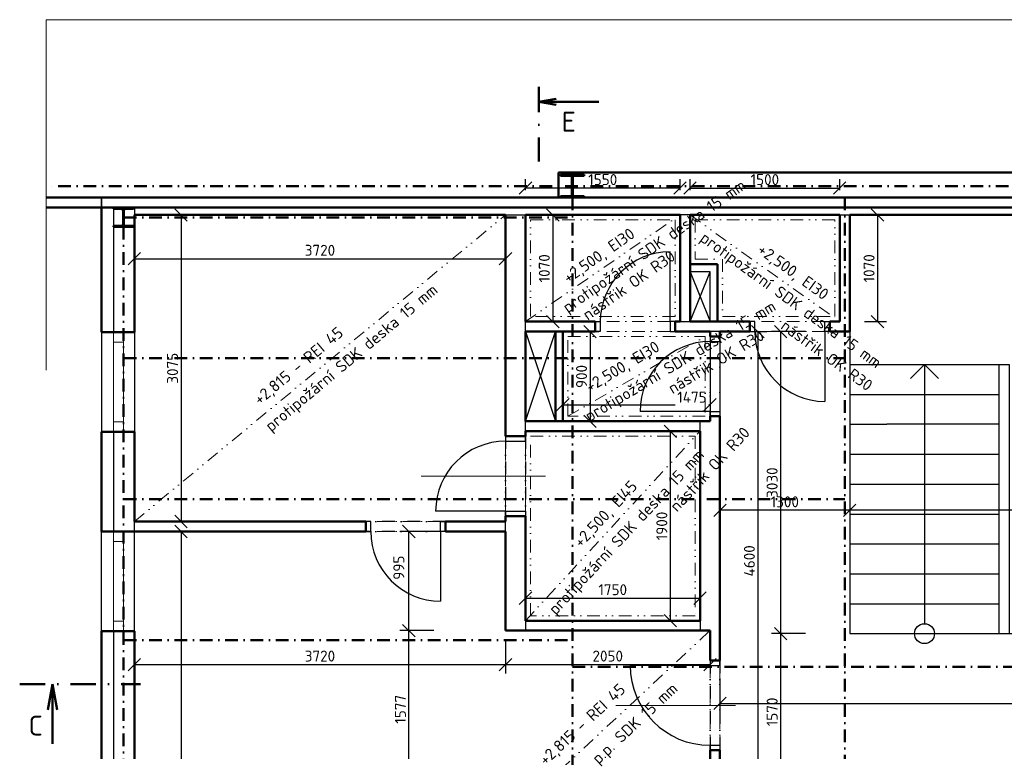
# Model space of a CAD drawing. Header units: millimetres. Extents: x -118752 to 407724, y -73278 to 155058.
# Tile 5 of 256: x -36860 to -26990, y -33489 to -26149. Entities that reach past the tile are written whole.
import ezdxf
from ezdxf.enums import TextEntityAlignment as Align

# ---------------------------------------------------------------- set-up
doc = ezdxf.new("R2010")
doc.units = ezdxf.units.MM
doc.header["$LTSCALE"] = 10
doc.linetypes.add('DASHDOT', pattern=[25.4, 12.7, -6.35, 0, -6.35])
doc.linetypes.add('DIVIDE', pattern=[31.75, 12.7, -6.35, 0, -6.35, 0, -6.35])
for name, color, linetype, lineweight in [('CKDVERE_', 7, 'Continuous', 25), ('CKDVERE_NADROVINOU', 1, 'DASHDOT', 18), ('CKDVERE_OSY', 1, 'Continuous', 18), ('CKDVERE_ZARUBNE_RAM', 5, 'Continuous', 25), ('CKKOTY', 3, 'Continuous', 25), ('CKOKNA', 1, 'Continuous', 18), ('CKPOPIS_POHLED', 3, 'Continuous', 25), ('CKRASTR', 7, 'DASHDOT', 15), ('CKREZY_OZNACENI', 4, 'DASHDOT', 50), ('CKSCHODY_PODROVINOU', 7, 'Continuous', 25), ('CKSCHODY_VYSTUP', 7, 'Continuous', 25), ('CKSTENY_NADROVINOU', 7, 'DASHDOT', 25), ('CKSTENY_PODROVINOU', 7, 'Continuous', 25), ('CKSTENY_REZ', 6, 'Continuous', 50), ('CKTEXTY_MALE', 3, 'Continuous', 18), ('CSPROFILY_REZY', 4, 'Continuous', 50), ('podhledy', 7, 'Continuous', 20), ('pohledy', 7, 'Continuous', 25)]:
    doc.layers.add(name, color=color, linetype=linetype, lineweight=lineweight)
doc.styles.get("Standard").update_dxf_attribs({"font": 'isocpeur.ttf'})
doc.linetypes.add('PRERUSENI', pattern='A,60,[100,CADKON.SHX,S=2.5,R=0,X=0,Y=0],-10', length=70)
doc.dimstyles.new('CADKON', dxfattribs={"dimscale": 50, "dimtxt": 2.2, "dimasz": 2.5, "dimexe": 1.8, "dimexo": 5, "dimgap": 0.6, "dimtad": 1, "dimrnd": 1, "dimtxsty": 'Standard', "dimblk1": 'OBLIQUE', "dimblk2": 'OBLIQUE', "dimsah": 1, "dimcen": 2.5, "dimadec": 1, "dimazin": 2, "dimtfac": 1, "dimtdec": 4, "dimtix": 1, "dimtmove": 2, "dimatfit": 3, "dimldrblk": 'OPEN30', "dimfxl": 5, "dimfxlon": 1, "dimtolj": 1, "dimarcsym": 0})

# ---------------------------------------------------------------- blocks, each defined once
blk = doc.blocks.new('CK_S_EXT_HEAHEA200')
for p, q in [((-100, 95), (100, 95)), ((-100, 95), (-100, 85)), ((-100, 85), (-21.25, 85)), ((-3.25, -67), (-3.25, 67)), ((3.25, -67), (3.25, 67)), ((100, 85), (21.25, 85)), ((100, 95), (100, 85)), ((-100, -95), (-100, -85)), ((-100, -85), (-21.25, -85)), ((-100, -95), (100, -95)), ((100, -85), (21.25, -85)), ((100, -95), (100, -85))]:
    blk.add_line(p, q)
for centre, start, end in [((-21.25, 67), 0, 90), ((21.25, 67), 90, 180), ((-21.25, -67), 270, 0), ((21.25, -67), 180, 270)]:
    blk.add_arc(centre, 18, start, end)
blk = doc.blocks.new('CK_S_EXT_HEAHEA240')
for p, q in [((-120, 115), (120, 115)), ((-120, 115), (-120, 103)), ((-120, 103), (-24.75, 103)), ((120, 103), (24.75, 103)), ((120, 115), (120, 103)), ((-3.75, -82), (-3.75, 82)), ((3.75, -82), (3.75, 82)), ((-120, -115), (-120, -103)), ((-120, -103), (-24.75, -103)), ((-120, -115), (120, -115)), ((120, -103), (24.75, -103)), ((120, -115), (120, -103))]:
    blk.add_line(p, q)
for centre, start, end in [((-24.75, 82), 0, 90), ((24.75, 82), 90, 180), ((-24.75, -82), 270, 0), ((24.75, -82), 180, 270)]:
    blk.add_arc(centre, 21, start, end)
blk = doc.blocks.new('_OBLIQUE')
at = {"color": 0, "linetype": 'ByBlock'}
blk.add_line((-0.5, -0.5), (0.5, 0.5), dxfattribs=at)
blk = doc.blocks.new('*D9720')
at = {"layer": 'CKKOTY', "color": 0, "lineweight": -2}
for p, q in [((-28390.5, -28107.9), (-28171.1, -28107.9)), ((-28261.1, -28107.9), (-28261.1, -29178)), ((-28390.5, -29178), (-28171.1, -29178))]:
    blk.add_line(p, q, dxfattribs=at)
at = {"layer": 'Defpoints', "color": 0}
for p in [(-28640.5, -28107.9), (-28640.5, -29178), (-28261.1, -29178)]:
    blk.add_point(p, dxfattribs=at)
at = {"layer": 'CKKOTY', "color": 0, "lineweight": -2, "xscale": 125, "yscale": 125, "zscale": 125}
for p, rotation in [((-28261.1, -28107.9), 90), ((-28261.1, -29178), 270)]:
    blk.add_blockref('_OBLIQUE', p, dxfattribs=dict(at, rotation=rotation))
at = {"layer": 'CKKOTY', "color": 0, "insert": (-28346.1, -28643), "char_height": 110, "attachment_point": 5, "rotation": 90}
blk.add_mtext('\\A1;1070', dxfattribs=at)
blk = doc.blocks.new('_Open30')
at = {"color": 0, "lineweight": -2}
for p, q in [((-1, 0.268), (0, 0)), ((0, 0), (-1, -0.268)), ((0, 0), (-1, 0))]:
    blk.add_line(p, q, dxfattribs=at)
blk = doc.blocks.new('*D9724')
at = {"layer": 'CKKOTY', "color": 0, "lineweight": -2}
for p, q in [((-30140.5, -27857.9), (-30140.5, -27747.9)), ((-28640.5, -27857.9), (-28640.5, -27747.9)), ((-30140.5, -27837.9), (-28640.5, -27837.9))]:
    blk.add_line(p, q, dxfattribs=at)
at = {"layer": 'Defpoints', "color": 0}
for p in [(-28640.5, -27837.9), (-30140.5, -28107.9), (-28640.5, -28107.9)]:
    blk.add_point(p, dxfattribs=at)
at = {"layer": 'CKKOTY', "color": 0, "lineweight": -2, "xscale": 125, "yscale": 125, "zscale": 125, "rotation": 180}
blk.add_blockref('_OBLIQUE', (-30140.5, -27837.9), dxfattribs=at)
at = {"layer": 'CKKOTY', "color": 0, "lineweight": -2, "xscale": 125, "yscale": 125, "zscale": 125}
blk.add_blockref('_OBLIQUE', (-28640.5, -27837.9), dxfattribs=at)
at = {"layer": 'CKKOTY', "color": 0, "insert": (-29390.5, -27752.9), "char_height": 110, "attachment_point": 5}
blk.add_mtext('\\A1;1500', dxfattribs=at)
blk = doc.blocks.new('*D9726')
at = {"layer": 'CKKOTY', "color": 0, "lineweight": -2}
for p, q in [((-31790.5, -27857.9), (-31790.5, -27747.9)), ((-30240.5, -27857.9), (-30240.5, -27747.9)), ((-30240.5, -27837.9), (-31790.5, -27837.9))]:
    blk.add_line(p, q, dxfattribs=at)
at = {"layer": 'Defpoints', "color": 0}
for p in [(-31790.5, -27837.9), (-31790.5, -28107.9), (-30240.5, -28107.9)]:
    blk.add_point(p, dxfattribs=at)
at = {"layer": 'CKKOTY', "color": 0, "lineweight": -2, "xscale": 125, "yscale": 125, "zscale": 125, "rotation": 180}
blk.add_blockref('_OBLIQUE', (-31790.5, -27837.9), dxfattribs=at)
at = {"layer": 'CKKOTY', "color": 0, "lineweight": -2, "xscale": 125, "yscale": 125, "zscale": 125}
blk.add_blockref('_OBLIQUE', (-30240.5, -27837.9), dxfattribs=at)
at = {"layer": 'CKKOTY', "color": 0, "insert": (-31015.5, -27752.9), "char_height": 110, "attachment_point": 5}
blk.add_mtext('\\A1;1550', dxfattribs=at)
blk = doc.blocks.new('*D9727')
at = {"layer": 'CKKOTY', "color": 0, "lineweight": -2}
for p, q in [((-31540.5, -28107.9), (-31426.5, -28107.9)), ((-31516.5, -28107.9), (-31516.5, -29178)), ((-31540.5, -29178), (-31426.5, -29178))]:
    blk.add_line(p, q, dxfattribs=at)
at = {"layer": 'Defpoints', "color": 0}
for p in [(-31790.5, -28107.9), (-31790.5, -29178), (-31516.5, -29178)]:
    blk.add_point(p, dxfattribs=at)
at = {"layer": 'CKKOTY', "color": 0, "lineweight": -2, "xscale": 125, "yscale": 125, "zscale": 125}
for p, rotation in [((-31516.5, -28107.9), 90), ((-31516.5, -29178), 270)]:
    blk.add_blockref('_OBLIQUE', p, dxfattribs=dict(at, rotation=rotation))
at = {"layer": 'CKKOTY', "color": 0, "insert": (-31601.5, -28643), "char_height": 110, "attachment_point": 5, "rotation": 90}
blk.add_mtext('\\A1;1070', dxfattribs=at)
blk = doc.blocks.new('*D9728')
at = {"layer": 'CKKOTY', "color": 0, "lineweight": -2}
for p, q in [((-31165.5, -29278), (-31053.4, -29278)), ((-31143.4, -29278), (-31143.4, -30178)), ((-31165.5, -30178), (-31053.4, -30178))]:
    blk.add_line(p, q, dxfattribs=at)
at = {"layer": 'Defpoints', "color": 0}
for p in [(-31415.5, -29278), (-31415.5, -30178), (-31143.4, -30178)]:
    blk.add_point(p, dxfattribs=at)
at = {"layer": 'CKKOTY', "color": 0, "lineweight": -2, "xscale": 125, "yscale": 125, "zscale": 125}
for p, rotation in [((-31143.4, -29278), 90), ((-31143.4, -30178), 270)]:
    blk.add_blockref('_OBLIQUE', p, dxfattribs=dict(at, rotation=rotation))
at = {"layer": 'CKKOTY', "color": 0, "insert": (-31228.4, -29728), "char_height": 110, "attachment_point": 5, "rotation": 90}
blk.add_mtext('\\A1;900', dxfattribs=at)
blk = doc.blocks.new('*D9729')
at = {"layer": 'CKKOTY', "color": 0, "lineweight": -2}
for p, q in [((-31790.5, -31928), (-31790.5, -31862.2)), ((-30040.5, -31928), (-30040.5, -31862.2)), ((-31790.5, -31952.2), (-30040.5, -31952.2))]:
    blk.add_line(p, q, dxfattribs=at)
at = {"layer": 'Defpoints', "color": 0}
for p in [(-30040.5, -31952.2), (-31790.5, -32178), (-30040.5, -32178)]:
    blk.add_point(p, dxfattribs=at)
at = {"layer": 'CKKOTY', "color": 0, "lineweight": -2, "xscale": 125, "yscale": 125, "zscale": 125, "rotation": 180}
blk.add_blockref('_OBLIQUE', (-31790.5, -31952.2), dxfattribs=at)
at = {"layer": 'CKKOTY', "color": 0, "lineweight": -2, "xscale": 125, "yscale": 125, "zscale": 125}
blk.add_blockref('_OBLIQUE', (-30040.5, -31952.2), dxfattribs=at)
at = {"layer": 'CKKOTY', "color": 0, "insert": (-30915.5, -31867.2), "char_height": 110, "attachment_point": 5}
blk.add_mtext('\\A1;1750', dxfattribs=at)
blk = doc.blocks.new('*D9730')
at = {"layer": 'CKKOTY', "color": 0, "lineweight": -2}
for p, q in [((-30290.5, -30278), (-30428.4, -30278)), ((-30338.4, -30278), (-30338.4, -32178)), ((-30290.5, -32178), (-30428.4, -32178))]:
    blk.add_line(p, q, dxfattribs=at)
at = {"layer": 'Defpoints', "color": 0}
for p in [(-30040.5, -30278), (-30338.4, -32178), (-30040.5, -32178)]:
    blk.add_point(p, dxfattribs=at)
at = {"layer": 'CKKOTY', "color": 0, "lineweight": -2, "xscale": 125, "yscale": 125, "zscale": 125}
for p, rotation in [((-30338.4, -30278), 90), ((-30338.4, -32178), 270)]:
    blk.add_blockref('_OBLIQUE', p, dxfattribs=dict(at, rotation=rotation))
at = {"layer": 'CKKOTY', "color": 0, "insert": (-30423.4, -31228), "char_height": 110, "attachment_point": 5, "rotation": 90}
blk.add_mtext('\\A1;1900', dxfattribs=at)
blk = doc.blocks.new('*D9731')
at = {"layer": 'CKKOTY', "color": 0, "lineweight": -2}
for p, q in [((-31415.5, -29928), (-31415.5, -29921.3)), ((-29940.5, -29928), (-29940.5, -29921.3)), ((-31415.5, -30011.3), (-30288.8, -30011.3)), ((-29940.5, -30011.3), (-29953.8, -30011.3))]:
    blk.add_line(p, q, dxfattribs=at)
at = {"layer": 'Defpoints', "color": 0}
for p in [(-29940.5, -30011.3), (-31415.5, -30178), (-29940.5, -30178)]:
    blk.add_point(p, dxfattribs=at)
at = {"layer": 'CKKOTY', "color": 0, "lineweight": -2, "xscale": 125, "yscale": 125, "zscale": 125, "rotation": 180}
blk.add_blockref('_OBLIQUE', (-31415.5, -30011.3), dxfattribs=at)
at = {"layer": 'CKKOTY', "color": 0, "lineweight": -2, "xscale": 125, "yscale": 125, "zscale": 125}
blk.add_blockref('_OBLIQUE', (-29940.5, -30011.3), dxfattribs=at)
at = {"layer": 'CKKOTY', "color": 0, "insert": (-30121.3, -29936), "char_height": 110, "attachment_point": 5}
blk.add_mtext('\\A1;1475', dxfattribs=at)
blk = doc.blocks.new('*D9859')
at = {"layer": 'CKKOTY', "color": 0, "lineweight": -2}
for p, q in [((-35710.5, -28357.9), (-35710.5, -28637.4)), ((-31990.5, -28357.9), (-31990.5, -28637.4)), ((-35710.5, -28547.4), (-31990.5, -28547.4))]:
    blk.add_line(p, q, dxfattribs=at)
at = {"layer": 'Defpoints', "color": 0}
for p in [(-35710.5, -28107.9), (-31990.5, -28107.9), (-31990.5, -28547.4)]:
    blk.add_point(p, dxfattribs=at)
at = {"layer": 'CKKOTY', "color": 0, "lineweight": -2, "xscale": 125, "yscale": 125, "zscale": 125, "rotation": 180}
blk.add_blockref('_OBLIQUE', (-35710.5, -28547.4), dxfattribs=at)
at = {"layer": 'CKKOTY', "color": 0, "lineweight": -2, "xscale": 125, "yscale": 125, "zscale": 125}
blk.add_blockref('_OBLIQUE', (-31990.5, -28547.4), dxfattribs=at)
at = {"layer": 'CKKOTY', "color": 0, "insert": (-33850.5, -28462.4), "char_height": 110, "attachment_point": 5}
blk.add_mtext('\\A1;3720', dxfattribs=at)
blk = doc.blocks.new('*D9860')
at = {"layer": 'CKKOTY', "color": 0, "lineweight": -2}
for p, q in [((-35460.5, -28107.9), (-35153.1, -28107.9)), ((-35243.1, -28107.9), (-35243.1, -31183)), ((-35460.5, -31183), (-35153.1, -31183))]:
    blk.add_line(p, q, dxfattribs=at)
at = {"layer": 'Defpoints', "color": 0}
for p in [(-35710.5, -28107.9), (-35710.5, -31183), (-35243.1, -31183)]:
    blk.add_point(p, dxfattribs=at)
at = {"layer": 'CKKOTY', "color": 0, "lineweight": -2, "xscale": 125, "yscale": 125, "zscale": 125}
for p, rotation in [((-35243.1, -28107.9), 90), ((-35243.1, -31183), 270)]:
    blk.add_blockref('_OBLIQUE', p, dxfattribs=dict(at, rotation=rotation))
at = {"layer": 'CKKOTY', "color": 0, "insert": (-35328.1, -29645.5), "char_height": 110, "attachment_point": 5, "rotation": 90}
blk.add_mtext('\\A1;3075', dxfattribs=at)
blk = doc.blocks.new('*D9862')
at = {"layer": 'CKKOTY', "color": 0, "lineweight": -2}
for p, q in [((-35460.5, -31283), (-35153.1, -31283)), ((-35243.1, -31283), (-35243.1, -37658.5)), ((-35460.5, -37658.5), (-35153.1, -37658.5))]:
    blk.add_line(p, q, dxfattribs=at)
at = {"layer": 'Defpoints', "color": 0}
for p in [(-35710.5, -31283), (-35710.5, -37658.5), (-35243.1, -37658.5)]:
    blk.add_point(p, dxfattribs=at)
at = {"layer": 'CKKOTY', "color": 0, "lineweight": -2, "xscale": 125, "yscale": 125, "zscale": 125}
for p, rotation in [((-35243.1, -31283), 90), ((-35243.1, -37658.5), 270)]:
    blk.add_blockref('_OBLIQUE', p, dxfattribs=dict(at, rotation=rotation))
at = {"layer": 'CKKOTY', "color": 0, "insert": (-35328.1, -34470.7), "char_height": 110, "attachment_point": 5, "rotation": 90}
blk.add_mtext('\\A1;6375', dxfattribs=at)
blk = doc.blocks.new('*D9863')
at = {"layer": 'CKKOTY', "color": 0, "lineweight": -2}
for p, q in [((-35710.5, -32368.4), (-35710.5, -32708.4)), ((-31990.5, -32368.4), (-31990.5, -32708.4)), ((-35710.5, -32618.4), (-31990.5, -32618.4))]:
    blk.add_line(p, q, dxfattribs=at)
at = {"layer": 'Defpoints', "color": 0}
for p in [(-35710.5, -31283), (-31990.5, -31283), (-31990.5, -32618.4)]:
    blk.add_point(p, dxfattribs=at)
at = {"layer": 'CKKOTY', "color": 0, "lineweight": -2, "xscale": 125, "yscale": 125, "zscale": 125, "rotation": 180}
blk.add_blockref('_OBLIQUE', (-35710.5, -32618.4), dxfattribs=at)
at = {"layer": 'CKKOTY', "color": 0, "lineweight": -2, "xscale": 125, "yscale": 125, "zscale": 125}
blk.add_blockref('_OBLIQUE', (-31990.5, -32618.4), dxfattribs=at)
at = {"layer": 'CKKOTY', "color": 0, "insert": (-33850.5, -32533.4), "char_height": 110, "attachment_point": 5}
blk.add_mtext('\\A1;3720', dxfattribs=at)
blk = doc.blocks.new('*D9864')
at = {"layer": 'CKKOTY', "color": 0, "lineweight": -2}
for p, q in [((-31990.5, -32368.4), (-31990.5, -32708.4)), ((-29940.5, -32528), (-29940.5, -32708.4)), ((-31990.5, -32618.4), (-29940.5, -32618.4))]:
    blk.add_line(p, q, dxfattribs=at)
at = {"layer": 'Defpoints', "color": 0}
for p in [(-31990.5, -31283), (-29940.5, -32278), (-29940.5, -32618.4)]:
    blk.add_point(p, dxfattribs=at)
at = {"layer": 'CKKOTY', "color": 0, "lineweight": -2, "xscale": 125, "yscale": 125, "zscale": 125, "rotation": 180}
blk.add_blockref('_OBLIQUE', (-31990.5, -32618.4), dxfattribs=at)
at = {"layer": 'CKKOTY', "color": 0, "lineweight": -2, "xscale": 125, "yscale": 125, "zscale": 125}
blk.add_blockref('_OBLIQUE', (-29940.5, -32618.4), dxfattribs=at)
at = {"layer": 'CKKOTY', "color": 0, "insert": (-30965.5, -32533.4), "char_height": 110, "attachment_point": 5}
blk.add_mtext('\\A1;2050', dxfattribs=at)
blk = doc.blocks.new('*D9874')
at = {"layer": 'CKKOTY', "color": 0, "lineweight": -2}
for p, q in [((-32709, -32278), (-33049, -32278)), ((-32959, -33855), (-32959, -32278)), ((-32960.5, -33855), (-33049, -33855))]:
    blk.add_line(p, q, dxfattribs=at)
at = {"layer": 'Defpoints', "color": 0}
for p in [(-32959, -32278), (-31990.5, -32278), (-32710.5, -33855)]:
    blk.add_point(p, dxfattribs=at)
at = {"layer": 'CKKOTY', "color": 0, "lineweight": -2, "xscale": 125, "yscale": 125, "zscale": 125}
for p, rotation in [((-32959, -32278), 90), ((-32959, -33855), 270)]:
    blk.add_blockref('_OBLIQUE', p, dxfattribs=dict(at, rotation=rotation))
at = {"layer": 'CKKOTY', "color": 0, "insert": (-33044, -33066.5), "char_height": 110, "attachment_point": 5, "rotation": 90}
blk.add_mtext('\\A1;1577', dxfattribs=at)
blk = doc.blocks.new('*D9875')
at = {"layer": 'CKKOTY', "color": 0, "lineweight": -2}
for p, q in [((-32709, -31283), (-33049, -31283)), ((-32959, -32278), (-32959, -31283)), ((-32709, -32278), (-33049, -32278))]:
    blk.add_line(p, q, dxfattribs=at)
at = {"layer": 'Defpoints', "color": 0}
for p in [(-32959, -31283), (-31990.5, -31283), (-31990.5, -32278)]:
    blk.add_point(p, dxfattribs=at)
at = {"layer": 'CKKOTY', "color": 0, "lineweight": -2, "xscale": 125, "yscale": 125, "zscale": 125}
for p, rotation in [((-32959, -31283), 90), ((-32959, -32278), 270)]:
    blk.add_blockref('_OBLIQUE', p, dxfattribs=dict(at, rotation=rotation))
at = {"layer": 'CKKOTY', "color": 0, "insert": (-33059.7, -31646.6), "char_height": 110, "attachment_point": 5, "rotation": 90}
blk.add_mtext('\\A1;995', dxfattribs=at)
blk = doc.blocks.new('*D9976')
at = {"layer": 'CKKOTY', "color": 0, "lineweight": -2}
for p, q in [((-29840.5, -32758.1), (-29840.5, -33098.1)), ((-23300.5, -32758.1), (-23300.5, -33098.1)), ((-29840.5, -33008.1), (-23300.5, -33008.1))]:
    blk.add_line(p, q, dxfattribs=at)
at = {"layer": 'Defpoints', "color": 0}
for p in [(-29840.5, -32353.7), (-23300.5, -32277.7), (-23300.5, -33008.1)]:
    blk.add_point(p, dxfattribs=at)
at = {"layer": 'CKKOTY', "color": 0, "lineweight": -2, "xscale": 125, "yscale": 125, "zscale": 125, "rotation": 180}
blk.add_blockref('_OBLIQUE', (-29840.5, -33008.1), dxfattribs=at)
at = {"layer": 'CKKOTY', "color": 0, "lineweight": -2, "xscale": 125, "yscale": 125, "zscale": 125}
blk.add_blockref('_OBLIQUE', (-23300.5, -33008.1), dxfattribs=at)
at = {"layer": 'CKKOTY', "color": 0, "insert": (-26570.5, -32923.1), "char_height": 110, "attachment_point": 5}
blk.add_mtext('\\A1;6540', dxfattribs=at)
blk = doc.blocks.new('*D9981')
at = {"layer": 'CKKOTY', "color": 0, "lineweight": -2}
for p, q in [((-25440.5, -30820.7), (-25440.5, -31160.7)), ((-28540.5, -31058), (-28540.5, -31160.7)), ((-25440.5, -31070.7), (-28540.5, -31070.7))]:
    blk.add_line(p, q, dxfattribs=at)
at = {"layer": 'Defpoints', "color": 0}
for p in [(-25440.5, -30433), (-28540.5, -30808), (-28540.5, -31070.7)]:
    blk.add_point(p, dxfattribs=at)
at = {"layer": 'CKKOTY', "color": 0, "lineweight": -2, "xscale": 125, "yscale": 125, "zscale": 125, "rotation": 180}
blk.add_blockref('_OBLIQUE', (-28540.5, -31070.7), dxfattribs=at)
at = {"layer": 'CKKOTY', "color": 0, "lineweight": -2, "xscale": 125, "yscale": 125, "zscale": 125}
blk.add_blockref('_OBLIQUE', (-25440.5, -31070.7), dxfattribs=at)
at = {"layer": 'CKKOTY', "color": 0, "insert": (-26657.8, -30985.7), "char_height": 110, "attachment_point": 5}
blk.add_mtext('\\A1;3100', dxfattribs=at)
blk = doc.blocks.new('*D9982')
at = {"layer": 'CKKOTY', "color": 0, "lineweight": -2}
for p, q in [((-28540.5, -31070.7), (-29840.5, -31070.7)), ((-29840.5, -31088.9), (-29840.5, -31160.7)), ((-28540.5, -31058), (-28540.5, -31160.7))]:
    blk.add_line(p, q, dxfattribs=at)
at = {"layer": 'Defpoints', "color": 0}
for p in [(-29840.5, -30838.9), (-28540.5, -30808), (-29840.5, -31070.7)]:
    blk.add_point(p, dxfattribs=at)
at = {"layer": 'CKKOTY', "color": 0, "lineweight": -2, "xscale": 125, "yscale": 125, "zscale": 125, "rotation": 180}
blk.add_blockref('_OBLIQUE', (-29840.5, -31070.7), dxfattribs=at)
at = {"layer": 'CKKOTY', "color": 0, "lineweight": -2, "xscale": 125, "yscale": 125, "zscale": 125}
blk.add_blockref('_OBLIQUE', (-28540.5, -31070.7), dxfattribs=at)
at = {"layer": 'CKKOTY', "color": 0, "insert": (-29190.5, -30985.7), "char_height": 110, "attachment_point": 5}
blk.add_mtext('\\A1;1300', dxfattribs=at)
blk = doc.blocks.new('*D9983')
at = {"layer": 'CKKOTY', "color": 0, "lineweight": -2}
for p, q in [((-29590.5, -29278), (-29371.1, -29278)), ((-29461.1, -29278), (-29461.1, -33878)), ((-29590.5, -33878), (-29371.1, -33878))]:
    blk.add_line(p, q, dxfattribs=at)
at = {"layer": 'Defpoints', "color": 0}
for p in [(-29840.5, -29278), (-29840.5, -33878), (-29461.1, -33878)]:
    blk.add_point(p, dxfattribs=at)
at = {"layer": 'CKKOTY', "color": 0, "lineweight": -2, "xscale": 125, "yscale": 125, "zscale": 125}
for p, rotation in [((-29461.1, -29278), 90), ((-29461.1, -33878), 270)]:
    blk.add_blockref('_OBLIQUE', p, dxfattribs=dict(at, rotation=rotation))
at = {"layer": 'CKKOTY', "color": 0, "insert": (-29546.1, -31578), "char_height": 110, "attachment_point": 5, "rotation": 90}
blk.add_mtext('\\A1;4600', dxfattribs=at)
blk = doc.blocks.new('*D9984')
at = {"layer": 'CKKOTY', "color": 0, "lineweight": -2}
for p, q in [((-28982.7, -29278), (-29322.7, -29278)), ((-29232.7, -29278), (-29232.7, -32308)), ((-28982.7, -32308), (-29322.7, -32308))]:
    blk.add_line(p, q, dxfattribs=at)
at = {"layer": 'Defpoints', "color": 0}
for p in [(-28540.5, -29278), (-29232.7, -32308), (-28540.5, -32308)]:
    blk.add_point(p, dxfattribs=at)
at = {"layer": 'CKKOTY', "color": 0, "lineweight": -2, "xscale": 125, "yscale": 125, "zscale": 125}
for p, rotation in [((-29232.7, -29278), 90), ((-29232.7, -32308), 270)]:
    blk.add_blockref('_OBLIQUE', p, dxfattribs=dict(at, rotation=rotation))
at = {"layer": 'CKKOTY', "color": 0, "insert": (-29317.7, -30793), "char_height": 110, "attachment_point": 5, "rotation": 90}
blk.add_mtext('\\A1;3030', dxfattribs=at)
blk = doc.blocks.new('*D9985')
at = {"layer": 'CKKOTY', "color": 0, "lineweight": -2}
for p, q in [((-28982.7, -32308), (-29322.7, -32308)), ((-29232.7, -32308), (-29232.7, -33878)), ((-28982.7, -33878), (-29322.7, -33878))]:
    blk.add_line(p, q, dxfattribs=at)
at = {"layer": 'Defpoints', "color": 0}
for p in [(-28540.5, -32308), (-29232.7, -33878), (-28540.5, -33878)]:
    blk.add_point(p, dxfattribs=at)
at = {"layer": 'CKKOTY', "color": 0, "lineweight": -2, "xscale": 125, "yscale": 125, "zscale": 125}
for p, rotation in [((-29232.7, -32308), 90), ((-29232.7, -33878), 270)]:
    blk.add_blockref('_OBLIQUE', p, dxfattribs=dict(at, rotation=rotation))
at = {"layer": 'CKKOTY', "color": 0, "insert": (-29317.7, -33093), "char_height": 110, "attachment_point": 5, "rotation": 90}
blk.add_mtext('\\A1;1570', dxfattribs=at)

msp = doc.modelspace()

# ---------------------------------------------------------------- linework, layer by layer
at = {"layer": 'CKDVERE_'}
for p, q in [((-30340.468, -29177.976), (-30340.468, -28477.976)), ((-28790.468, -29277.976), (-28790.468, -29977.976)), ((-29940.468, -30077.976), (-30640.468, -30077.976)), ((-31990.468, -31077.976), (-32690.468, -31077.976)), ((-32640.468, -31282.981), (-32640.468, -31982.981)), ((-29940.468, -32627.979), (-30740.468, -32627.979))]:
    msp.add_line(p, q, dxfattribs=at)
for centre, radius, start, end in [((-30340.468, -29177.976), 700, 90, 180), ((-28790.468, -29277.976), 700, 180, 270), ((-29940.468, -30077.976), 700, 90, 180), ((-31990.468, -31077.976), 700, 90, 180), ((-32640.468, -31282.981), 700, 180, 270), ((-29940.468, -32627.979), 800, 180, 270)]:
    msp.add_arc(centre, radius, start, end, dxfattribs=at)
at = {"layer": 'CKDVERE_NADROVINOU'}
for p, q in [((-30340.468, -29177.976), (-31040.468, -29177.976)), ((-28790.468, -29177.976), (-29490.468, -29177.976)), ((-30340.468, -29277.976), (-31040.468, -29277.976)), ((-28790.468, -29277.976), (-29490.468, -29277.976)), ((-29940.468, -30077.976), (-29940.468, -29377.976)), ((-29840.468, -30077.976), (-29840.468, -29377.976)), ((-31990.468, -31077.976), (-31990.468, -30377.976)), ((-31790.468, -31077.976), (-31790.468, -30377.976)), ((-32640.468, -31182.981), (-33340.468, -31182.981)), ((-32640.468, -31282.981), (-33340.468, -31282.981)), ((-29940.468, -32627.979), (-29940.468, -33427.979)), ((-29840.468, -32627.979), (-29840.468, -33427.979))]:
    msp.add_line(p, q, dxfattribs=at)
at = {"layer": 'CKDVERE_OSY'}
for p, q in [((-32835.468, -30727.976), (-31590.468, -30727.976)), ((-30885.468, -33027.979), (-29685.468, -33027.979))]:
    msp.add_line(p, q, dxfattribs=at)
at = {"layer": 'CKDVERE_ZARUBNE_RAM'}
for p, q in [((-31090.468, -29177.976), (-31040.468, -29177.976)), ((-31090.468, -29277.976), (-31090.468, -29177.976)), ((-31040.468, -29177.976), (-31040.468, -29277.976)), ((-30290.468, -29177.976), (-30340.468, -29177.976)), ((-30340.468, -29177.976), (-30340.468, -29277.976)), ((-30290.468, -29277.976), (-30290.468, -29177.976)), ((-29540.468, -29177.976), (-29540.468, -29277.976)), ((-29490.468, -29177.976), (-29540.468, -29177.976)), ((-29490.468, -29277.976), (-29490.468, -29177.976)), ((-28790.468, -29277.976), (-28790.468, -29177.976)), ((-28790.468, -29177.976), (-28740.468, -29177.976)), ((-28740.468, -29177.976), (-28740.468, -29277.976)), ((-31040.468, -29277.976), (-31090.468, -29277.976)), ((-30340.468, -29277.976), (-30290.468, -29277.976)), ((-29540.468, -29277.976), (-29490.468, -29277.976)), ((-28740.468, -29277.976), (-28790.468, -29277.976)), ((-29940.468, -29327.976), (-29940.468, -29377.976)), ((-29840.468, -29327.976), (-29940.468, -29327.976)), ((-29940.468, -29377.976), (-29840.468, -29377.976)), ((-29840.468, -29377.976), (-29840.468, -29327.976)), ((-29940.468, -30127.976), (-29940.468, -30077.976)), ((-29940.468, -30077.976), (-29840.468, -30077.976)), ((-29840.468, -30077.976), (-29840.468, -30127.976)), ((-29840.468, -30127.976), (-29940.468, -30127.976)), ((-31990.468, -30327.976), (-31990.468, -30377.976)), ((-31790.468, -30327.976), (-31990.468, -30327.976)), ((-31990.468, -30377.976), (-31790.468, -30377.976)), ((-31790.468, -30377.976), (-31790.468, -30327.976)), ((-31990.468, -31127.976), (-31990.468, -31077.976)), ((-31990.468, -31077.976), (-31790.468, -31077.976)), ((-31790.468, -31077.976), (-31790.468, -31127.976)), ((-33340.468, -31182.981), (-33390.468, -31182.981)), ((-33390.468, -31182.981), (-33390.468, -31282.981)), ((-33340.468, -31282.981), (-33340.468, -31182.981)), ((-32640.468, -31282.981), (-32640.468, -31182.981)), ((-32640.468, -31182.981), (-32590.468, -31182.981)), ((-32590.468, -31182.981), (-32590.468, -31282.981)), ((-31790.468, -31127.976), (-31990.468, -31127.976)), ((-33390.468, -31282.981), (-33340.468, -31282.981)), ((-32590.468, -31282.981), (-32640.468, -31282.981)), ((-29940.468, -32577.979), (-29940.468, -32627.979)), ((-29840.468, -32577.979), (-29940.468, -32577.979)), ((-29940.468, -32627.979), (-29840.468, -32627.979)), ((-29840.468, -32627.979), (-29840.468, -32577.979)), ((-29940.468, -33477.979), (-29940.468, -33427.979)), ((-29940.468, -33427.979), (-29840.468, -33427.979)), ((-29840.468, -33427.979), (-29840.468, -33477.979)), ((-29840.468, -33477.979), (-29940.468, -33477.979))]:
    msp.add_line(p, q, dxfattribs=at)
at = {"layer": 'CKOKNA'}
for p, q in [((-35920.468, -29382.981), (-35920.468, -29282.981)), ((-35920.468, -29282.981), (-35820.468, -29282.981)), ((-35820.468, -29382.981), (-35820.468, -29282.981)), ((-35920.468, -29382.981), (-35920.468, -30182.981)), ((-35920.468, -29382.981), (-35820.468, -29382.981)), ((-35820.468, -29382.981), (-35820.468, -30182.981)), ((-35920.468, -30182.981), (-35820.468, -30182.981)), ((-35920.468, -30182.981), (-35920.468, -30282.981)), ((-35820.468, -30182.981), (-35820.468, -30282.981)), ((-35920.468, -30282.981), (-35820.468, -30282.981)), ((-35920.468, -31382.981), (-35920.468, -31282.981)), ((-35920.468, -31282.981), (-35820.468, -31282.981)), ((-35820.468, -31382.981), (-35820.468, -31282.981)), ((-35920.468, -32182.981), (-35920.468, -31382.981)), ((-35920.468, -31382.981), (-35820.468, -31382.981)), ((-35820.468, -32182.981), (-35820.468, -31382.981)), ((-35920.468, -32182.981), (-35820.468, -32182.981)), ((-35920.468, -32182.981), (-35920.468, -32282.981)), ((-35820.468, -32182.981), (-35820.468, -32282.981)), ((-35920.468, -32282.981), (-35820.468, -32282.981))]:
    msp.add_line(p, q, dxfattribs=at)
at = {"layer": 'CKRASTR', "linetype": 'PRERUSENI'}
for p, q in [((-26693.487, -26148.827), (-36596.083, -26148.827)), ((-36596.083, -26148.827), (-36596.083, -29663.924))]:
    msp.add_line(p, q, dxfattribs=at)
at = {"layer": 'CKREZY_OZNACENI', "ltscale": 2}
for p, q in [((-31656.151, -26822.41), (-31656.151, -27572.41)), ((-36860.122, -32814.824), (-35650.764, -32814.824))]:
    msp.add_line(p, q, dxfattribs=at)
at = {"layer": 'CKREZY_OZNACENI', "linetype": 'Continuous'}
for p, q in [((-31656.151, -26972.41), (-31483.809, -26942.021)), ((-31656.151, -26972.41), (-31056.151, -26972.41)), ((-31656.151, -26972.41), (-31483.809, -27002.798)), ((-36531.295, -32814.824), (-36576.877, -33073.336)), ((-36531.295, -32814.824), (-36531.295, -33414.824)), ((-36531.295, -32814.824), (-36485.712, -33073.336))]:
    msp.add_line(p, q, dxfattribs=at)
at = {"layer": 'CKSCHODY_PODROVINOU'}
for p, q in [((-28540.468, -29607.981), (-27040.468, -29607.981)), ((-28540.468, -29907.981), (-27040.468, -29907.981)), ((-28540.468, -30207.981), (-28168.37, -30207.981)), ((-27040.468, -30207.981), (-28168.37, -30207.981)), ((-28540.468, -30507.981), (-27040.468, -30507.981)), ((-28540.468, -30807.981), (-27040.468, -30807.981)), ((-28540.468, -31107.981), (-27040.468, -31107.981)), ((-28540.468, -31407.981), (-27040.468, -31407.981)), ((-28540.468, -31707.981), (-27040.468, -31707.981)), ((-28540.468, -32007.981), (-27040.468, -32007.981)), ((-28540.468, -32307.981), (-27040.468, -32307.981))]:
    msp.add_line(p, q, dxfattribs=at)
for points in [[(-27040.468, -30859.176), (-27040.468, -29607.981), (-26940.468, -29607.981), (-26940.468, -32307.981), (-26940.468, -32308.006)], [(-27040.468, -32308.031), (-27040.468, -32308.006), (-27040.468, -32307.981), (-27040.468, -30859.176)]]:
    msp.add_lwpolyline(points, dxfattribs=at)
at = {"layer": 'CKSCHODY_VYSTUP'}
for q in [(-27931.748, -29749.261), (-27790.468, -32208.081), (-27649.188, -29749.261)]:
    msp.add_line((-27790.468, -29607.981), q, dxfattribs=at)
for radius in [99.9, 0.000000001]:
    msp.add_circle((-27790.468, -32307.981), radius, dxfattribs=at)
at = {"layer": 'CKSTENY_NADROVINOU'}
for p, q in [((-31990.468, -30327.976), (-31990.468, -31127.976)), ((-31790.468, -30327.976), (-31790.468, -31127.976)), ((-32590.468, -31182.981), (-33390.468, -31182.981)), ((-32590.468, -31282.981), (-33390.468, -31282.981)), ((-29940.468, -32577.979), (-29940.468, -33477.979)), ((-29840.468, -32577.979), (-29840.468, -33477.979))]:
    msp.add_line(p, q, dxfattribs=at)
at = {"layer": 'CKSTENY_PODROVINOU'}
for p, q in [((-36040.468, -27932.981), (-21800.468, -27932.981)), ((-36040.468, -28032.981), (-36040.468, -27932.981)), ((-36040.468, -27932.981), (-36040.468, -28032.981)), ((-36040.468, -28032.981), (-21800.468, -28032.981)), ((-35920.468, -28032.981), (-36040.468, -28032.981)), ((-35920.468, -28032.981), (-35920.468, -29282.981)), ((-25200.468, -28032.981), (-35710.468, -28032.948)), ((-35710.468, -28032.948), (-35710.468, -28107.948)), ((-31990.468, -28107.948), (-31790.468, -28107.948)), ((-30140.468, -28107.948), (-30240.468, -28107.948)), ((-28640.468, -28107.948), (-28540.468, -28107.948)), ((-36040.468, -29282.981), (-36040.468, -30282.981)), ((-35920.468, -29282.981), (-36040.468, -29282.981)), ((-35710.468, -29282.981), (-35710.468, -30282.981)), ((-29840.468, -29277.976), (-29940.468, -29277.976)), ((-29940.468, -29327.976), (-29940.468, -30127.976)), ((-29840.468, -29327.976), (-29840.468, -30127.976)), ((-31790.468, -30277.976), (-31790.468, -30177.976)), ((-30040.468, -30277.976), (-30040.468, -30177.976)), ((-35920.468, -30282.981), (-36040.468, -30282.981)), ((-35920.468, -30282.981), (-35920.468, -31282.981)), ((-35710.468, -31282.981), (-35710.468, -31182.981)), ((-31990.468, -31282.981), (-31990.468, -31182.981)), ((-36040.468, -32282.981), (-36040.468, -31282.981)), ((-35920.468, -31282.981), (-36040.468, -31282.981)), ((-35710.468, -32282.981), (-35710.468, -31282.981)), ((-30040.468, -32177.976), (-30040.468, -32277.976)), ((-35920.468, -32282.981), (-36040.468, -32282.981)), ((-35920.468, -32282.981), (-35920.468, -34268.481))]:
    msp.add_line(p, q, dxfattribs=at)
at = {"layer": 'CKSTENY_PODROVINOU', "color": 0, "linetype": 'Continuous'}
for p, q in [((-31790.468, -29277.976), (-31790.468, -29177.976)), ((-30240.468, -29177.976), (-30140.468, -29177.976)), ((-31790.468, -32177.976), (-31790.468, -32277.976))]:
    msp.add_line(p, q, dxfattribs=at)
at = {"layer": 'CKSTENY_PODROVINOU'}
msp.add_lwpolyline([(-28540.468, -32308.006), (-25440.468, -32308.006), (-25440.468, -28107.981), (-28540.468, -28107.981), (-28540.468, -32308.006)], dxfattribs=at)
at = {"layer": 'CKSTENY_REZ'}
for p, q in [((-31460.468, -27682.981), (-25440.468, -27682.981)), ((-31460.468, -27932.981), (-31460.468, -27682.981)), ((-36596.083, -27932.981), (-24605.468, -27932.981)), ((-36596.083, -28032.981), (-35710.468, -28032.981)), ((-36040.468, -28032.981), (-35710.468, -28032.948)), ((-35710.501, -28032.981), (-36040.468, -28032.981)), ((-36040.468, -28032.981), (-36040.468, -29282.981)), ((-35710.468, -28032.948), (-25200.468, -28032.948)), ((-35710.468, -28107.948), (-31990.468, -28107.948)), ((-35710.468, -28107.948), (-35710.468, -29282.981)), ((-31990.468, -30327.976), (-31990.468, -28107.948)), ((-31790.468, -28107.948), (-30240.468, -28107.948)), ((-31790.468, -29177.976), (-31790.468, -28107.948)), ((-30240.468, -29177.976), (-30240.468, -28107.948)), ((-30140.468, -28107.948), (-28640.468, -28107.948)), ((-30140.468, -29177.976), (-30140.468, -28107.948)), ((-28640.468, -28107.948), (-28640.468, -29177.976)), ((-28540.468, -28107.948), (-25440.468, -28107.948)), ((-28540.468, -28107.948), (-28540.468, -29277.976)), ((-30140.468, -28602.976), (-29865.468, -28602.976)), ((-29865.468, -28602.976), (-29865.468, -29177.976)), ((-31790.468, -29177.976), (-31090.468, -29177.976)), ((-31090.468, -29177.976), (-31090.468, -29277.976)), ((-30290.468, -29177.976), (-30240.468, -29177.976)), ((-30290.468, -29177.976), (-30290.468, -29277.976)), ((-29540.468, -29177.976), (-30140.468, -29177.976)), ((-29540.468, -29177.976), (-29540.468, -29277.976)), ((-28740.468, -29177.976), (-28740.468, -29277.976)), ((-28640.468, -29177.976), (-28740.468, -29177.976)), ((-36040.468, -29282.981), (-35710.468, -29282.981)), ((-31790.468, -29277.976), (-31090.468, -29277.976)), ((-31790.468, -30177.976), (-31790.468, -29277.976)), ((-31490.468, -29277.976), (-31490.468, -30177.976)), ((-31415.468, -29277.976), (-31415.468, -30177.976)), ((-29940.468, -29277.976), (-30290.468, -29277.976)), ((-29940.468, -29327.976), (-29940.468, -29277.976)), ((-29540.468, -29277.976), (-29840.468, -29277.976)), ((-29840.468, -29277.976), (-29840.468, -29327.976)), ((-28640.468, -29277.976), (-28740.468, -29277.976)), ((-28540.468, -29277.976), (-28640.468, -29277.976)), ((-28640.468, -29277.976), (-28640.468, -29277.976)), ((-29940.468, -29327.976), (-29840.468, -29327.976)), ((-29940.468, -30177.976), (-31790.468, -30177.976)), ((-29940.468, -30127.976), (-29840.468, -30127.976)), ((-29940.468, -30177.976), (-29940.468, -30127.976)), ((-29840.468, -30127.976), (-29840.468, -32277.976)), ((-36040.468, -30282.981), (-36040.468, -31282.981)), ((-36040.468, -30282.981), (-35710.468, -30282.981)), ((-35710.468, -30282.981), (-35710.468, -31182.981)), ((-30040.468, -30277.976), (-31790.468, -30277.976)), ((-31790.468, -30327.976), (-31790.468, -30277.976)), ((-30040.468, -32177.976), (-30040.468, -30277.976)), ((-31790.468, -30327.976), (-31990.468, -30327.976)), ((-35710.468, -31182.981), (-33390.468, -31182.981)), ((-33390.468, -31282.981), (-33390.468, -31182.981)), ((-32590.468, -31182.981), (-31990.468, -31182.981)), ((-32590.468, -31282.981), (-32590.468, -31182.981)), ((-31790.468, -31127.976), (-31990.468, -31127.976)), ((-31990.468, -31182.981), (-31990.468, -31127.976)), ((-31790.468, -32177.976), (-31790.468, -31127.976)), ((-36040.468, -31282.981), (-35710.468, -31282.981)), ((-35710.468, -31282.981), (-33390.468, -31282.981)), ((-32590.468, -31282.981), (-31990.468, -31282.981)), ((-31990.468, -32277.976), (-31990.468, -31282.981)), ((-31790.468, -32177.976), (-30040.468, -32177.976)), ((-36040.468, -32282.981), (-35710.468, -32282.981)), ((-36040.468, -32282.981), (-36040.468, -34268.481)), ((-35710.468, -32282.981), (-35710.468, -34268.481)), ((-29940.468, -32277.976), (-31990.468, -32277.976)), ((-29940.468, -32277.976), (-29940.468, -32577.979)), ((-29940.468, -32277.976), (-29940.468, -32277.976)), ((-29840.468, -32277.976), (-29840.468, -32577.979)), ((-29840.468, -32577.979), (-29940.468, -32577.979)), ((-29840.468, -33477.979), (-29940.468, -33477.979)), ((-29940.468, -33477.979), (-29940.468, -33977.981)), ((-29840.468, -33477.979), (-29840.468, -33877.981))]:
    msp.add_line(p, q, dxfattribs=at)
at = {"layer": 'CSPROFILY_REZY', "linetype": 'DASHDOT'}
for p, q in [((-19324.218, -27817.981), (-36596.083, -27817.981)), ((-31320.468, -27932.981), (-31320.468, -37697.481)), ((-28590.468, -27932.981), (-28590.468, -33784.981)), ((-35817.218, -28132.981), (-31320.468, -28132.981)), ((-35820.468, -28227.981), (-35820.468, -37697.481)), ((-35817.218, -29545.981), (-28590.468, -29545.981)), ((-35817.218, -30958.981), (-28590.468, -30958.981)), ((-35817.218, -32371.981), (-31320.468, -32371.981)), ((-31320.468, -32639.981), (-25320.468, -32639.981))]:
    msp.add_line(p, q, dxfattribs=at)
at = {"layer": 'podhledy', "linetype": 'DIVIDE'}
for p, q in [((-35710.468, -31182.981), (-31990.468, -28107.948)), ((-31790.468, -29177.976), (-30240.468, -28107.948)), ((-30140.468, -28107.948), (-28640.468, -29177.976)), ((-31365.468, -30127.976), (-29990.468, -29327.976)), ((-31790.468, -32177.976), (-30040.468, -30277.976)), ((-31670.468, -33891.195), (-29940.468, -32277.976))]:
    msp.add_line(p, q, dxfattribs=at)
for points in [[(-31740.468, -28157.948), (-30290.468, -28157.948), (-30290.468, -29127.976), (-31740.468, -29127.976)], [(-30090.468, -28157.948), (-30090.468, -28552.976), (-29815.468, -28552.976), (-29815.468, -29127.976), (-28690.468, -29127.976), (-28690.468, -28157.948)], [(-31365.468, -29327.976), (-29990.468, -29327.976), (-29990.468, -30127.976), (-31365.468, -30127.976)], [(-31740.468, -30327.976), (-30090.468, -30327.976), (-30090.468, -32127.976), (-31740.468, -32127.976)]]:
    msp.add_lwpolyline(points, close=True, dxfattribs=at)
at = {"layer": 'podhledy'}
msp.add_lwpolyline([(-31490.468, -29277.976), (-31790.468, -29277.976), (-31790.468, -30177.976), (-31490.468, -30177.976)], close=True, dxfattribs=at)
at = {"layer": 'pohledy'}
for p, q in [((-30140.468, -29177.976), (-29940.468, -28677.976)), ((-30140.468, -28677.976), (-29940.468, -29177.976)), ((-31790.468, -30177.976), (-31490.468, -29277.976)), ((-31790.468, -29277.976), (-31490.468, -30177.976))]:
    msp.add_line(p, q, dxfattribs=at)
msp.add_lwpolyline([(-30140.468, -29177.976), (-29940.468, -29177.976), (-29940.468, -28677.976), (-30140.468, -28677.976)], close=True, dxfattribs=at)

# ---------------------------------------------------------------- block references
at = {"layer": 'CSPROFILY_REZY', "rotation": 180}
msp.add_blockref('CK_S_EXT_HEAHEA240', (-31320.468, -27817.981), dxfattribs=at)
msp.add_blockref('CK_S_EXT_HEAHEA240', (-31320.468, -27817.981), dxfattribs=at)
at = {"layer": 'CSPROFILY_REZY'}
msp.add_blockref('CK_S_EXT_HEAHEA200', (-35820.468, -28132.981), dxfattribs=at)
msp.add_blockref('CK_S_EXT_HEAHEA200', (-35820.468, -28132.981), dxfattribs=at)

# ---------------------------------------------------------------- texts
at = {"layer": 'CKPOPIS_POHLED'}
for s, p in [('E', (-31356.151, -27172.41)), ('C', (-36700.199, -33230.584))]:
    msp.add_text(s, height=200, dxfattribs=at).set_placement(p, align=Align.MIDDLE_CENTER)
at = {"layer": 'CKTEXTY_MALE'}
for s, rotation, p in [('protipožární SDK deska 15 mm', 35, (-31367.101, -29096.649)), ('+2,500, EI30', 35, (-31361.513, -28799.584)), ('protipožární SDK deska 15 mm', 324, (-30050.321, -28361.992)), ('nástřik OK R30', 35, (-31165.474, -29170.401)), ('+2,500, EI30', 324, (-29475.123, -28480.083)), ('protipožární SDK deska 15 mm', 40, (-34340.459, -30289.01)), ('protipožární SDK deska 15 mm', 31, (-31150.002, -30187.275)), ('nástřik OK R30', 324, (-29241.682, -29244.089)), ('+2,815 - REI 45', 40, (-34453.55, -30020.324)), ('nástřik OK R30', 31, (-30315.701, -29907.773)), ('+2,500, EI30', 31, (-31144.414, -29890.21)), ('nástřik OK R30', 47, (-30270.55, -31094.218)), ('protipožární SDK deska 15 mm', 47, (-31487.243, -32127.976)), ('+2,500, EI45', 47, (-31232.933, -31452.835)), ('+2,815 - REI 45', 43, (-31588.229, -33637.455)), ('p.p. SDK 15 mm', 43, (-31059.128, -33624.52))]:
    msp.add_text(s, height=115, rotation=rotation, dxfattribs=at).set_placement(p)

# ---------------------------------------------------------------- dimensions: what is measured, and where the dimension line sits
at = {"layer": 'CKKOTY'}
for base, p1, p2, picture, middle in [((-31790.468, -27837.914), (-30240.468, -28107.948), (-31790.468, -28107.948), '*D9726', (-31015.468, -27752.914)), ((-29840.468, -31070.713), (-28540.468, -30807.981), (-29840.468, -30838.856), '*D9982', (-29190.468, -30985.713)), ((-29940.468, -32618.41), (-31990.468, -31282.981), (-29940.468, -32277.976), '*D9864', (-30965.468, -32533.41))]:
    dim = msp.add_linear_dim(base=base, p1=p1, p2=p2, dimstyle='CADKON', override={"dimtmove": 2}, dxfattribs=at)
    dim.commit()
    dim.dimension.update_dxf_attribs({"geometry": picture, "text_midpoint": middle})
for base, p1, p2, picture, middle in [((-28640.468, -27837.914), (-30140.468, -28107.948), (-28640.468, -28107.948), '*D9724', (-29390.468, -27752.914)), ((-31990.468, -28547.352), (-35710.468, -28107.948), (-31990.468, -28107.948), '*D9859', (-33850.468, -28462.352)), ((-31990.468, -32618.41), (-35710.468, -31282.981), (-31990.468, -31282.981), '*D9863', (-33850.468, -32533.41)), ((-30040.468, -31952.215), (-31790.468, -32177.976), (-30040.468, -32177.976), '*D9729', (-30915.468, -31867.215)), ((-23300.468, -33008.15), (-29840.468, -32353.7), (-23300.468, -32277.737), '*D9976', (-26570.468, -32923.15))]:
    dim = msp.add_linear_dim(base=base, p1=p1, p2=p2, dimstyle='CADKON', dxfattribs=at)
    dim.commit()
    dim.dimension.update_dxf_attribs({"geometry": picture, "text_midpoint": middle})
for base, p1, p2, picture, middle in [((-35243.082, -31182.981), (-35710.468, -28107.948), (-35710.468, -31182.981), '*D9860', (-35328.082, -29645.465)), ((-31516.536, -29177.976), (-31790.468, -28107.948), (-31790.468, -29177.976), '*D9727', (-31601.536, -28642.962)), ((-28261.13, -29177.976), (-28640.468, -28107.948), (-28640.468, -29177.976), '*D9720', (-28346.13, -28642.962)), ((-31143.404, -30177.976), (-31415.468, -29277.976), (-31415.468, -30177.976), '*D9728', (-31228.404, -29727.976)), ((-29461.128041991, -33877.981361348), (-29840.468313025, -29277.976361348), (-29840.468313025, -33877.981361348), '*D9983', (-29546.128041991, -31577.978861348)), ((-29232.746118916, -32307.981361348), (-28540.468313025, -29277.976361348), (-28540.468313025, -32307.981361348), '*D9984', (-29317.746118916, -30792.978861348)), ((-30338.377, -32177.976), (-30040.468, -30277.976), (-30040.468, -32177.976), '*D9730', (-30423.377, -31227.976)), ((-29232.746118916, -33877.981361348), (-28540.468313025, -32308.006361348), (-28540.468313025, -33877.981361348), '*D9985', (-29317.746118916, -33092.993861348))]:
    dim = msp.add_linear_dim(base=base, p1=p1, p2=p2, angle=90, dimstyle='CADKON', dxfattribs=at)
    dim.commit()
    dim.dimension.update_dxf_attribs({"geometry": picture, "text_midpoint": middle})
dim = msp.add_linear_dim(base=(-29940.468, -30011.316), p1=(-31415.468, -30177.976), p2=(-29940.468, -30177.976), dimstyle='CADKON', dxfattribs=at)
dim.commit()
dim.dimension.update_dxf_attribs({"geometry": '*D9731', "text_midpoint": (-30121.285, -29936.05), "dimtype": 160})
dim = msp.add_linear_dim(base=(-28540.468, -31070.713), p1=(-25440.468, -30432.981), p2=(-28540.468, -30807.981), dimstyle='CADKON', override={"dimtmove": 2}, dxfattribs=at)
dim.commit()
dim.dimension.update_dxf_attribs({"geometry": '*D9981', "text_midpoint": (-26657.821, -30985.713), "dimtype": 160})
for base, p1, p2, picture, middle in [((-35243.082, -37658.481), (-35710.468, -31282.981), (-35710.468, -37658.481), '*D9862', (-35328.082, -34470.731)), ((-32959.049350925, -32277.976361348), (-32710.468313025, -33854.981361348), (-31990.468370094, -32277.976361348), '*D9874', (-33044.049350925, -33066.478861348))]:
    dim = msp.add_linear_dim(base=base, p1=p1, p2=p2, angle=90, dimstyle='CADKON', override={"dimtmove": 2}, dxfattribs=at)
    dim.commit()
    dim.dimension.update_dxf_attribs({"geometry": picture, "text_midpoint": middle})
dim = msp.add_linear_dim(base=(-32959.049350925, -31282.981361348), p1=(-31990.468370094, -32277.976361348), p2=(-31990.468370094, -31282.981361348), angle=90, dimstyle='CADKON', dxfattribs=at)
dim.commit()
dim.dimension.update_dxf_attribs({"geometry": '*D9875', "text_midpoint": (-33059.703668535, -31646.581723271), "dimtype": 160})

doc.saveas('drawing.dxf')
